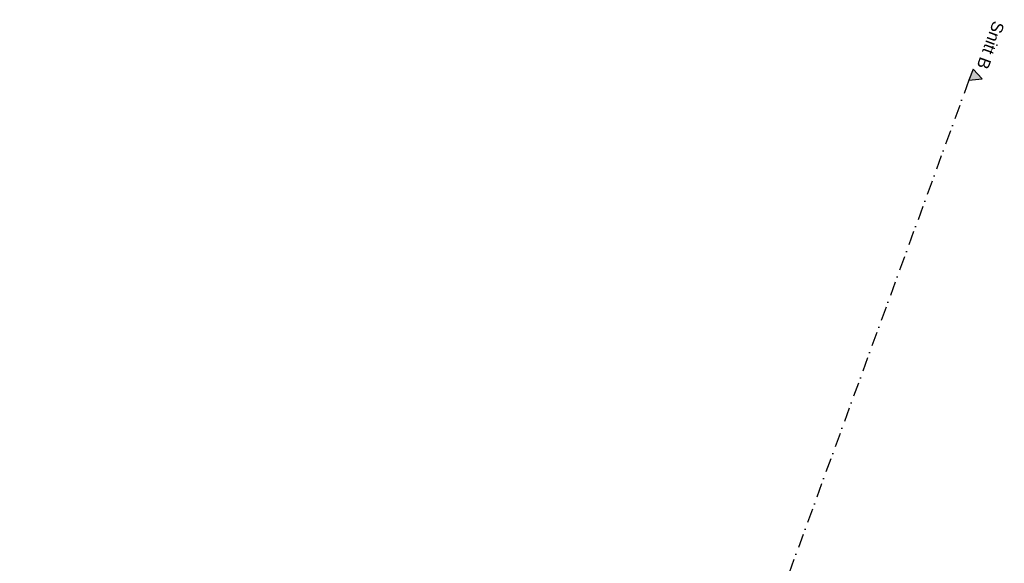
# Model space of a CAD drawing. Header units: millimetres. Extents: x 112481703 to 112580238, y 1264638581 to 1264713060.
# Tile 70 of 71: x 112510410 to 112534987, y 1264695599 to 1264709172. Entities that reach past the tile are written whole.
import ezdxf

# ---------------------------------------------------------------- set-up
doc = ezdxf.new("R2010")
doc.units = ezdxf.units.MM
doc.header["$LTSCALE"] = 0.5
doc.header["$MEASUREMENT"] = 0
doc.linetypes.add('PLINE', pattern=[0])
doc.linetypes.add('Prikk & stiplet', pattern=[1340.555525, 705.555534, -352.777767, 0, -282.222223])
doc.layers.add('852- Snittmarkør', color=7, linetype='Continuous')
doc.styles.add('GENERATED_STYLE_1', font='arial.ttf')

msp = doc.modelspace()

# ---------------------------------------------------------------- hatches: boundary and pattern name
at = {"layer": '852- Snittmarkør', "linetype": 'Continuous'}
msp.add_hatch(color=256, dxfattribs=at).paths.add_polyline_path([(112534206, 1264707940), (112534103, 1264707658), (112534436, 1264707696)])

# ---------------------------------------------------------------- linework, layer by layer
at = {"layer": '852- Snittmarkør', "linetype": 'Prikk & stiplet'}
msp.add_line((112534103, 1264707658), (112510410, 1264642717), dxfattribs=at)
at = {"layer": '852- Snittmarkør', "linetype": 'PLINE', "flags": 128}
msp.add_lwpolyline([(112534206, 1264707940), (112534103, 1264707658), (112534436, 1264707696)], close=True, dxfattribs=at)

# ---------------------------------------------------------------- texts
at = {"layer": '852- Snittmarkør', "insert": (112534288, 1264708006), "char_height": 300, "attachment_point": 9, "rotation": 249.956, "style": 'GENERATED_STYLE_1'}
msp.add_mtext('\\A1;{\\pqr;\\pt0;\\fArial|b0|i0|c0|p0;\\W1.000000;Snitt B}', dxfattribs=at)

doc.saveas('drawing.dxf')
